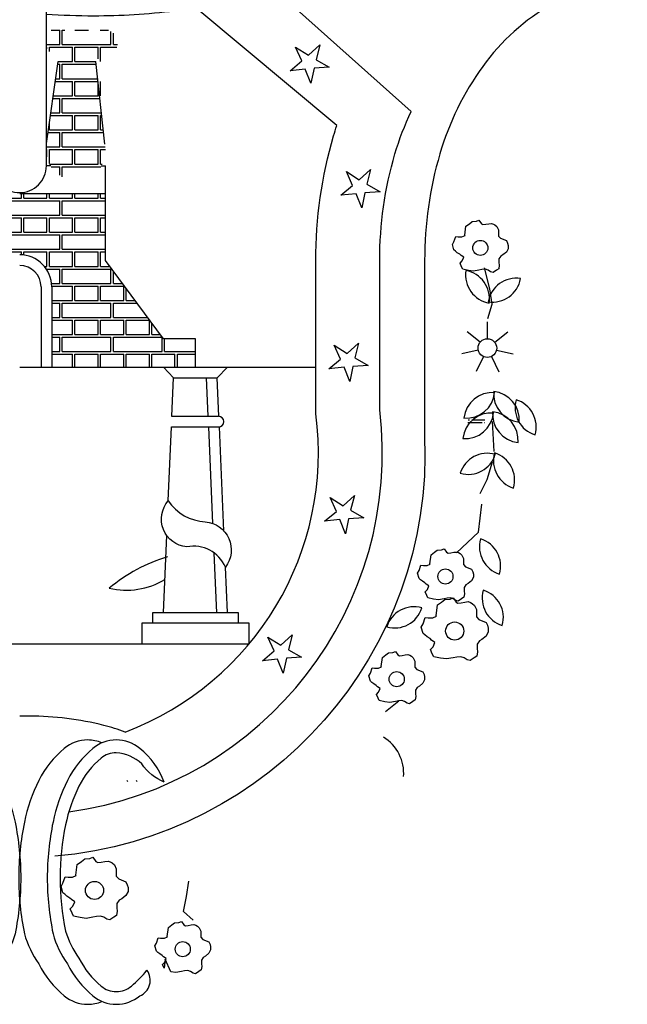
# Model space of a CAD drawing. Extents: x 34.77 to 37.61, y 24.72 to 28.21.
# Tile 2 of 3: x 36.19 to 37.61, y 24.72 to 27.03. Entities that reach past the tile are written whole.
import ezdxf

# ---------------------------------------------------------------- set-up
doc = ezdxf.new("R2010")
doc.units = 0
doc.header["$LTSCALE"] = 0.5
doc.header["$MEASUREMENT"] = 0
doc.layers.get('0').update_dxf_attribs({"linetype": 'CONTINUOUS'})

# ---------------------------------------------------------------- blocks, each defined once
blk = doc.blocks.new('*X20')
at = {"color": 0}
for p, q in [((5.740087, 2.497112), (5.740087, 2.497313)), ((5.7402, 2.497112), (5.7402, 2.497313)), ((5.741287, 2.497112), (5.741287, 2.497313)), ((5.7414, 2.497112), (5.7414, 2.497313)), ((5.742487, 2.497112), (5.742487, 2.497313)), ((5.7426, 2.497112), (5.7426, 2.497313)), ((5.743687, 2.497112), (5.743687, 2.497313)), ((5.7438, 2.497112), (5.7438, 2.497313)), ((5.744887, 2.497112), (5.744887, 2.497313)), ((5.745, 2.497112), (5.745, 2.497313)), ((5.746087, 2.497112), (5.746087, 2.497313)), ((5.7462, 2.497112), (5.7462, 2.497313)), ((5.747287, 2.497112), (5.747287, 2.497313)), ((5.7474, 2.497112), (5.7474, 2.497313)), ((5.739587, 2.497112), (5.740087, 2.497112)), ((5.739587, 2.496987), (5.740687, 2.496987)), ((5.7402, 2.497112), (5.741287, 2.497112)), ((5.740687, 2.496312), (5.740687, 2.496987)), ((5.7408, 2.496987), (5.743087, 2.496987)), ((5.7408, 2.496312), (5.7408, 2.496987)), ((5.7414, 2.497112), (5.742487, 2.497112)), ((5.7426, 2.497112), (5.743687, 2.497112)), ((5.743087, 2.496312), (5.743087, 2.496987)), ((5.7432, 2.496987), (5.745487, 2.496987)), ((5.7432, 2.496312), (5.7432, 2.496987)), ((5.7438, 2.497112), (5.744887, 2.497112)), ((5.745, 2.497112), (5.746087, 2.497112)), ((5.745487, 2.496312), (5.745487, 2.496987)), ((5.7456, 2.496987), (5.747629, 2.496987)), ((5.7456, 2.496312), (5.7456, 2.496987)), ((5.7462, 2.497112), (5.747287, 2.497112)), ((5.7474, 2.497112), (5.747629, 2.497112)), ((5.739587, 2.496312), (5.740687, 2.496312)), ((5.739587, 2.496187), (5.740087, 2.496187)), ((5.740087, 2.495512), (5.740087, 2.496187)), ((5.7402, 2.496187), (5.741287, 2.496187)), ((5.7402, 2.495512), (5.7402, 2.496187)), ((5.7408, 2.496312), (5.743087, 2.496312)), ((5.741287, 2.495512), (5.741287, 2.496187)), ((5.7414, 2.496187), (5.742487, 2.496187)), ((5.7414, 2.495512), (5.7414, 2.496187)), ((5.742487, 2.495512), (5.742487, 2.496187)), ((5.7426, 2.496187), (5.743687, 2.496187)), ((5.7426, 2.495512), (5.7426, 2.496187)), ((5.7432, 2.496312), (5.745487, 2.496312)), ((5.743687, 2.495512), (5.743687, 2.496187)), ((5.7438, 2.496187), (5.744887, 2.496187)), ((5.7438, 2.495512), (5.7438, 2.496187)), ((5.744887, 2.495512), (5.744887, 2.496187)), ((5.745, 2.496187), (5.746087, 2.496187)), ((5.745, 2.495512), (5.745, 2.496187)), ((5.7456, 2.496312), (5.747629, 2.496312)), ((5.746087, 2.495512), (5.746087, 2.496187)), ((5.7462, 2.496187), (5.747287, 2.496187)), ((5.7462, 2.495512), (5.7462, 2.496187)), ((5.747287, 2.495512), (5.747287, 2.496187)), ((5.7474, 2.496187), (5.747629, 2.496187)), ((5.7474, 2.495512), (5.7474, 2.496187)), ((5.739587, 2.495512), (5.740087, 2.495512)), ((5.7402, 2.495512), (5.741287, 2.495512)), ((5.7414, 2.495512), (5.742487, 2.495512)), ((5.7426, 2.495512), (5.743687, 2.495512)), ((5.7438, 2.495512), (5.744887, 2.495512)), ((5.745, 2.495512), (5.746087, 2.495512)), ((5.7462, 2.495512), (5.747287, 2.495512)), ((5.7474, 2.495512), (5.747629, 2.495512)), ((5.739587, 2.495387), (5.740687, 2.495387)), ((5.740687, 2.494712), (5.740687, 2.495387)), ((5.7408, 2.495387), (5.743087, 2.495387)), ((5.7408, 2.494712), (5.7408, 2.495387)), ((5.743087, 2.494712), (5.743087, 2.495387)), ((5.7432, 2.495387), (5.745487, 2.495387)), ((5.7432, 2.494712), (5.7432, 2.495387)), ((5.745487, 2.494712), (5.745487, 2.495387)), ((5.7456, 2.495387), (5.747629, 2.495387)), ((5.7456, 2.494712), (5.7456, 2.495387)), ((5.739587, 2.494712), (5.740687, 2.494712)), ((5.739587, 2.494587), (5.740087, 2.494587)), ((5.740087, 2.493912), (5.740087, 2.494587)), ((5.7402, 2.494587), (5.741287, 2.494587)), ((5.7402, 2.493912), (5.7402, 2.494587)), ((5.7408, 2.494712), (5.743087, 2.494712)), ((5.741287, 2.493912), (5.741287, 2.494587)), ((5.7414, 2.494587), (5.742487, 2.494587)), ((5.7414, 2.493912), (5.7414, 2.494587)), ((5.742487, 2.493951), (5.742487, 2.494587)), ((5.7426, 2.494587), (5.743687, 2.494587)), ((5.7426, 2.494064), (5.7426, 2.494587)), ((5.7432, 2.494712), (5.745487, 2.494712)), ((5.743687, 2.494451), (5.743687, 2.494587)), ((5.7438, 2.494587), (5.744887, 2.494587)), ((5.7438, 2.494441), (5.7438, 2.494587)), ((5.744887, 2.493912), (5.744887, 2.494587)), ((5.745, 2.494587), (5.746087, 2.494587)), ((5.745, 2.493912), (5.745, 2.494587)), ((5.7456, 2.494712), (5.747629, 2.494712)), ((5.746087, 2.493912), (5.746087, 2.494587)), ((5.7462, 2.494587), (5.747287, 2.494587)), ((5.7462, 2.493912), (5.7462, 2.494587)), ((5.747287, 2.493912), (5.747287, 2.494587)), ((5.7474, 2.494587), (5.747629, 2.494587)), ((5.7474, 2.493912), (5.7474, 2.494587)), ((5.739295, 2.493787), (5.740687, 2.493787)), ((5.739387, 2.493912), (5.740087, 2.493912)), ((5.7402, 2.493912), (5.741287, 2.493912)), ((5.740687, 2.493112), (5.740687, 2.493787)), ((5.7408, 2.493787), (5.742361, 2.493787)), ((5.7408, 2.493112), (5.7408, 2.493787)), ((5.7414, 2.493912), (5.742454, 2.493912)), ((5.744761, 2.493912), (5.744887, 2.493912)), ((5.744855, 2.493787), (5.745487, 2.493787)), ((5.745, 2.493912), (5.746087, 2.493912)), ((5.745487, 2.493112), (5.745487, 2.493787)), ((5.7456, 2.493787), (5.747887, 2.493787)), ((5.7456, 2.493112), (5.7456, 2.493787)), ((5.7462, 2.493912), (5.747287, 2.493912)), ((5.7474, 2.493912), (5.747828, 2.493912)), ((5.747887, 2.493112), (5.747887, 2.493787)), ((5.748, 2.493112), (5.748, 2.493679)), ((5.738796, 2.493112), (5.740687, 2.493112)), ((5.7408, 2.493112), (5.742116, 2.493112)), ((5.745099, 2.493112), (5.745487, 2.493112)), ((5.7456, 2.493112), (5.747887, 2.493112)), ((5.748, 2.493112), (5.748419, 2.493112)), ((5.738704, 2.492987), (5.738887, 2.492987)), ((5.738887, 2.492312), (5.738887, 2.492987)), ((5.739, 2.492987), (5.740087, 2.492987)), ((5.739, 2.492312), (5.739, 2.492987)), ((5.740087, 2.492312), (5.740087, 2.492987)), ((5.7402, 2.492987), (5.741287, 2.492987)), ((5.7402, 2.492312), (5.7402, 2.492987)), ((5.741287, 2.492312), (5.741287, 2.492987)), ((5.7414, 2.492987), (5.742108, 2.492987)), ((5.7414, 2.492312), (5.7414, 2.492987)), ((5.745107, 2.492987), (5.746087, 2.492987)), ((5.746087, 2.492312), (5.746087, 2.492987)), ((5.7462, 2.492987), (5.747287, 2.492987)), ((5.7462, 2.492312), (5.7462, 2.492987)), ((5.747287, 2.492312), (5.747287, 2.492987)), ((5.7474, 2.492987), (5.748488, 2.492987)), ((5.7474, 2.492312), (5.7474, 2.492987)), ((5.748488, 2.492312), (5.748488, 2.492987)), ((5.7486, 2.492312), (5.7486, 2.492867)), ((5.738112, 2.492186), (5.738287, 2.492186)), ((5.738205, 2.492312), (5.738887, 2.492312)), ((5.738287, 2.491511), (5.738287, 2.492186)), ((5.7384, 2.492186), (5.740687, 2.492186)), ((5.7384, 2.491511), (5.7384, 2.492186)), ((5.739, 2.492312), (5.740087, 2.492312)), ((5.7402, 2.492312), (5.741287, 2.492312)), ((5.740687, 2.491511), (5.740687, 2.492186)), ((5.7408, 2.492186), (5.742108, 2.492186)), ((5.7408, 2.491511), (5.7408, 2.492186)), ((5.7414, 2.492312), (5.742108, 2.492312)), ((5.745108, 2.492312), (5.746087, 2.492312)), ((5.745108, 2.492186), (5.745487, 2.492186)), ((5.745487, 2.491511), (5.745487, 2.492186)), ((5.7456, 2.492186), (5.747887, 2.492186)), ((5.7456, 2.491511), (5.7456, 2.492186)), ((5.7462, 2.492312), (5.747287, 2.492312)), ((5.7474, 2.492312), (5.748488, 2.492312)), ((5.747887, 2.491511), (5.747887, 2.492186)), ((5.748, 2.492186), (5.749103, 2.492186)), ((5.748, 2.491511), (5.748, 2.492186)), ((5.7486, 2.492312), (5.749011, 2.492312)), ((5.737521, 2.491386), (5.737687, 2.491386)), ((5.737613, 2.491511), (5.738287, 2.491511)), ((5.737687, 2.490711), (5.737687, 2.491386)), ((5.7378, 2.491386), (5.738887, 2.491386)), ((5.7378, 2.490711), (5.7378, 2.491386)), ((5.7384, 2.491511), (5.740687, 2.491511)), ((5.738887, 2.490711), (5.738887, 2.491386)), ((5.739, 2.491386), (5.740087, 2.491386)), ((5.739, 2.490711), (5.739, 2.491386)), ((5.740087, 2.490711), (5.740087, 2.491386)), ((5.7402, 2.491386), (5.741287, 2.491386)), ((5.7402, 2.490711), (5.7402, 2.491386)), ((5.7408, 2.491511), (5.742108, 2.491511)), ((5.741287, 2.490711), (5.741287, 2.491386)), ((5.7414, 2.491386), (5.742108, 2.491386)), ((5.7414, 2.490711), (5.7414, 2.491386)), ((5.745108, 2.491511), (5.745487, 2.491511)), ((5.745108, 2.491386), (5.746087, 2.491386)), ((5.7456, 2.491511), (5.747887, 2.491511)), ((5.746087, 2.490711), (5.746087, 2.491386)), ((5.7462, 2.491386), (5.747287, 2.491386)), ((5.7462, 2.490711), (5.7462, 2.491386)), ((5.747287, 2.490711), (5.747287, 2.491386)), ((5.7474, 2.491386), (5.748488, 2.491386)), ((5.7474, 2.490711), (5.7474, 2.491386)), ((5.748, 2.491511), (5.749602, 2.491511)), ((5.748488, 2.490711), (5.748488, 2.491386)), ((5.7486, 2.491386), (5.749687, 2.491386)), ((5.7486, 2.490711), (5.7486, 2.491386)), ((5.749687, 2.490711), (5.749687, 2.491386)), ((5.7498, 2.490711), (5.7498, 2.491243)), ((5.735887, 2.489911), (5.735887, 2.490507)), ((5.736, 2.489911), (5.736, 2.490507)), ((5.73693, 2.490586), (5.738287, 2.490586)), ((5.737022, 2.490711), (5.737687, 2.490711)), ((5.7378, 2.490711), (5.738887, 2.490711)), ((5.738287, 2.489911), (5.738287, 2.490586)), ((5.7384, 2.490586), (5.740687, 2.490586)), ((5.7384, 2.489911), (5.7384, 2.490586)), ((5.739, 2.490711), (5.740087, 2.490711)), ((5.7402, 2.490711), (5.741287, 2.490711)), ((5.740687, 2.489911), (5.740687, 2.490586)), ((5.7408, 2.490586), (5.742108, 2.490586)), ((5.7408, 2.489911), (5.7408, 2.490586)), ((5.7414, 2.490711), (5.742108, 2.490711)), ((5.745108, 2.490711), (5.746087, 2.490711)), ((5.745108, 2.490586), (5.745487, 2.490586)), ((5.745487, 2.489911), (5.745487, 2.490586)), ((5.7456, 2.490586), (5.747887, 2.490586)), ((5.7456, 2.489911), (5.7456, 2.490586)), ((5.7462, 2.490711), (5.747287, 2.490711)), ((5.7474, 2.490711), (5.748488, 2.490711)), ((5.747887, 2.489911), (5.747887, 2.490586)), ((5.748, 2.490586), (5.750286, 2.490586)), ((5.748, 2.489911), (5.748, 2.490586)), ((5.7486, 2.490711), (5.749687, 2.490711)), ((5.7498, 2.490711), (5.750193, 2.490711)), ((5.750287, 2.489911), (5.750287, 2.490584)), ((5.7504, 2.489911), (5.7504, 2.490507)), ((5.735371, 2.489911), (5.735887, 2.489911)), ((5.736, 2.489911), (5.738287, 2.489911)), ((5.7384, 2.489911), (5.740687, 2.489911)), ((5.7408, 2.489911), (5.742108, 2.489911)), ((5.745108, 2.489911), (5.745487, 2.489911)), ((5.7456, 2.489911), (5.747887, 2.489911)), ((5.748, 2.489911), (5.750287, 2.489911)), ((5.7504, 2.489911), (5.751845, 2.489911)), ((5.7354, 2.489786), (5.736487, 2.489786)), ((5.7354, 2.489182), (5.7354, 2.489786)), ((5.736487, 2.489182), (5.736487, 2.489786)), ((5.7366, 2.489786), (5.737687, 2.489786)), ((5.7366, 2.489182), (5.7366, 2.489786)), ((5.737687, 2.489182), (5.737687, 2.489786)), ((5.7378, 2.489786), (5.738887, 2.489786)), ((5.7378, 2.489182), (5.7378, 2.489786)), ((5.738887, 2.489182), (5.738887, 2.489786)), ((5.739, 2.489786), (5.740087, 2.489786)), ((5.739, 2.489182), (5.739, 2.489786)), ((5.740087, 2.489182), (5.740087, 2.489786)), ((5.7402, 2.489786), (5.741287, 2.489786)), ((5.7402, 2.489182), (5.7402, 2.489786)), ((5.741287, 2.489182), (5.741287, 2.489786)), ((5.7414, 2.489786), (5.742108, 2.489786)), ((5.7414, 2.489182), (5.7414, 2.489786)), ((5.745108, 2.489786), (5.746087, 2.489786)), ((5.746087, 2.489182), (5.746087, 2.489786)), ((5.7462, 2.489786), (5.747287, 2.489786)), ((5.7462, 2.489182), (5.7462, 2.489786)), ((5.747287, 2.489182), (5.747287, 2.489786)), ((5.7474, 2.489786), (5.748488, 2.489786)), ((5.7474, 2.489182), (5.7474, 2.489786)), ((5.748488, 2.489182), (5.748488, 2.489786)), ((5.7486, 2.489786), (5.749687, 2.489786)), ((5.7486, 2.489182), (5.7486, 2.489786)), ((5.749687, 2.489182), (5.749687, 2.489786)), ((5.7498, 2.489786), (5.750887, 2.489786)), ((5.7498, 2.489182), (5.7498, 2.489786)), ((5.750887, 2.489182), (5.750887, 2.489786)), ((5.751, 2.489786), (5.751845, 2.489786)), ((5.751, 2.489182), (5.751, 2.489786)), ((5.764639, 2.486711), (5.764687, 2.486711)), ((5.7648, 2.486711), (5.765413, 2.486711)), ((5.764616, 2.486586), (5.765287, 2.486586)), ((5.7654, 2.486586), (5.765416, 2.486586))]:
    blk.add_line(p, q, dxfattribs=at)
blk = doc.blocks.new('*X21')
at = {"color": 0}
for p, q in [((5.745087, 2.504988), (5.745487, 2.504988)), ((5.745487, 2.504313), (5.745487, 2.504988)), ((5.7456, 2.504988), (5.745723, 2.504988)), ((5.7456, 2.504313), (5.7456, 2.504988)), ((5.746199, 2.504988), (5.746835, 2.504988)), ((5.747376, 2.504988), (5.74777, 2.504988)), ((5.747887, 2.504313), (5.747887, 2.504935)), ((5.748, 2.504313), (5.748, 2.50485)), ((5.744858, 2.504313), (5.745487, 2.504313)), ((5.7456, 2.504313), (5.747887, 2.504313)), ((5.748, 2.504313), (5.748189, 2.504313)), ((5.744858, 2.504188), (5.744887, 2.504188)), ((5.744887, 2.504109), (5.744887, 2.504188)), ((5.745, 2.504188), (5.746087, 2.504188)), ((5.745, 2.503982), (5.745, 2.504188)), ((5.746087, 2.503513), (5.746087, 2.504188)), ((5.7462, 2.504188), (5.747287, 2.504188)), ((5.7462, 2.503513), (5.7462, 2.504188)), ((5.747287, 2.503641), (5.747287, 2.504188)), ((5.7474, 2.504188), (5.748158, 2.504188)), ((5.7474, 2.503513), (5.7474, 2.504188)), ((5.745387, 2.503388), (5.745487, 2.503388)), ((5.745405, 2.503513), (5.746087, 2.503513)), ((5.745487, 2.502713), (5.745487, 2.503388)), ((5.7456, 2.503388), (5.747197, 2.503388)), ((5.7456, 2.502713), (5.7456, 2.503388)), ((5.7462, 2.503513), (5.747184, 2.503513)), ((5.745273, 2.502588), (5.746087, 2.502588)), ((5.745291, 2.502713), (5.745487, 2.502713)), ((5.7456, 2.502713), (5.747269, 2.502713)), ((5.746087, 2.501913), (5.746087, 2.502588)), ((5.7462, 2.502588), (5.747282, 2.502588)), ((5.7462, 2.501913), (5.7462, 2.502588)), ((5.747287, 2.501913), (5.747287, 2.502538)), ((5.7474, 2.501913), (5.7474, 2.502588)), ((5.745177, 2.501913), (5.746087, 2.501913)), ((5.7462, 2.501913), (5.747287, 2.501913)), ((5.745159, 2.501788), (5.745487, 2.501788)), ((5.745487, 2.501113), (5.745487, 2.501788)), ((5.7456, 2.501788), (5.747368, 2.501788)), ((5.7456, 2.501113), (5.7456, 2.501788)), ((5.745045, 2.500987), (5.746087, 2.500987)), ((5.745063, 2.501113), (5.745487, 2.501113)), ((5.7456, 2.501113), (5.74744, 2.501113)), ((5.746087, 2.500313), (5.746087, 2.500987)), ((5.7462, 2.500987), (5.747287, 2.500987)), ((5.7462, 2.500313), (5.7462, 2.500987)), ((5.747287, 2.500313), (5.747287, 2.500987)), ((5.7474, 2.500987), (5.747453, 2.500987)), ((5.7474, 2.500313), (5.7474, 2.500987)), ((5.745, 2.500313), (5.745, 2.500673)), ((5.744931, 2.500187), (5.745487, 2.500187)), ((5.745, 2.500313), (5.746087, 2.500313)), ((5.745487, 2.499512), (5.745487, 2.500187)), ((5.7456, 2.500187), (5.747538, 2.500187)), ((5.7456, 2.499512), (5.7456, 2.500187)), ((5.7462, 2.500313), (5.747287, 2.500313)), ((5.7474, 2.500313), (5.747525, 2.500313)), ((5.744858, 2.499512), (5.745487, 2.499512)), ((5.744858, 2.499387), (5.744887, 2.499387)), ((5.744887, 2.499056), (5.744887, 2.499387)), ((5.745, 2.499387), (5.746087, 2.499387)), ((5.745, 2.49873), (5.745, 2.499387)), ((5.7456, 2.499512), (5.747618, 2.499512)), ((5.746087, 2.498712), (5.746087, 2.499387)), ((5.7462, 2.499387), (5.747287, 2.499387)), ((5.7462, 2.498712), (5.7462, 2.499387)), ((5.747287, 2.498712), (5.747287, 2.499387)), ((5.7474, 2.499387), (5.747628, 2.499387)), ((5.7474, 2.498712), (5.7474, 2.499387)), ((5.745009, 2.498712), (5.746087, 2.498712)), ((5.7462, 2.498712), (5.747287, 2.498712)), ((5.7474, 2.498712), (5.747477, 2.498712)), ((5.745081, 2.498587), (5.745487, 2.498587)), ((5.745487, 2.498181), (5.745487, 2.498587)), ((5.7456, 2.498587), (5.747405, 2.498587)), ((5.7456, 2.498115), (5.7456, 2.498587))]:
    blk.add_line(p, q, dxfattribs=at)
blk = doc.blocks.new('ECSVER')
for p, q in [((0.000946, 0.007486), (0.001495, 0.011337)), ((0.003685, 0.007447), (0.00327, 0.011337)), ((0.003514, 0.00643), (0.003717, 0.00643)), ((0.003717, 0.001992), (0.003717, 0.00643)), ((0.003717, 0.005123), (-0.000304, 0.005123)), ((0.006433, -0.001683), (0.003717, 0.001992)), ((0.021728, 0.000667), (0.02149, 0.001657)), ((0.000696, 0.000763), (0.000696, -0.003008)), ((0.001196, 0.000763), (0.001196, -0.003008)), ((0.021847, -0.000046), (0.021728, 0.000667)), ((0.021648, -0.00072), (0.021847, -0.000046)), ((0.021621, -0.001674), (0.021621, -0.000879)), ((0.021279, -0.001839), (0.020669, -0.001352)), ((0.021963, -0.001839), (0.022584, -0.001343)), ((0.007933, -0.001683), (0.006433, -0.001683)), ((0.007933, -0.003008), (0.007933, -0.001683)), ((0.021194, -0.002209), (0.020417, -0.002386)), ((0.022048, -0.002209), (0.022822, -0.002386)), ((0.021431, -0.002506), (0.021091, -0.003212)), ((0.021811, -0.002506), (0.022156, -0.003222)), ((-0.000304, -0.003008), (0.013576, -0.003008)), ((0.006911, -0.003508), (0.006433, -0.003008)), ((0.008955, -0.003508), (0.009434, -0.003008)), ((0.006833, -0.005312), (0.006911, -0.003508)), ((0.006911, -0.003508), (0.008955, -0.003508)), ((0.009033, -0.005312), (0.008955, -0.003508)), ((0.006811, -0.005311), (0.009014, -0.005311)), ((0.006661, -0.009279), (0.006811, -0.005811)), ((0.006811, -0.005811), (0.009014, -0.005811)), ((0.009267, -0.010689), (0.009055, -0.005808)), ((0.021945, -0.00696), (0.021863, -0.00556)), ((0.021616, -0.008278), (0.021863, -0.007455)), ((0.021286, -0.008937), (0.021616, -0.008278)), ((0.021204, -0.010749), (0.021368, -0.009431)), ((0.006433, -0.014508), (0.00659, -0.010901)), ((0.020168, -0.011716), (0.021204, -0.010749)), ((0.009433, -0.014508), (0.009341, -0.012387)), ((0.010433, -0.016008), (-0.011041, -0.016008)), ((0.016837, -0.019166), (0.017471, -0.01866)), ((0.00752, -0.027836), (0.007622, -0.027125)), ((0.007368, -0.028547), (0.00752, -0.027836)), ((0.007825, -0.028954), (0.007368, -0.028547))]:
    blk.add_line(p, q)
at = {"color": 1}
for p, q in [((0.008533, -0.005311), (0.008454, -0.003508)), ((0.008752, -0.010342), (0.008555, -0.005811)), ((0.008934, -0.01453), (0.008812, -0.011723))]:
    blk.add_line(p, q, dxfattribs=at)
for points in [[(0.001149, 0.00643), (0.000946, 0.00643), (0.000946, 0.030492), (0.004946, 0.029036), (0.004946, 0.034448), (0.000946, 0.032992), (0.002402, 0.036992), (-0.000304, 0.036992), (-0.00301, 0.036992), (-0.001554, 0.032992), (-0.005554, 0.034448), (-0.005554, 0.029036), (-0.001554, 0.030492), (-0.001554, 0.00643, 0.414214), (-0.000304, 0.00518, 0.414214), (0.000946, 0.00643)], [(0.015113, 0.020492, -0.061538), (0.017158, 0.02203, -0.128333), (0.02068, 0.022992), (0.02818, 0.014992, 0.128333), (0.024658, 0.01403, 0.106262), (0.021401, 0.011093, 0.085087), (0.019393, 0.006995, 0.072347), (0.01868, 0.001992), (0.01868, -0.006233, -0.401021), (0.001345, -0.025952)], [(0.001997, -0.023868, 0.409336), (0.016576, -0.005004), (0.016576, 0.001992, -0.072347), (0.017289, 0.006995, -0.039634), (0.018052, 0.008992), (0.011649, 0.014708)], [(0.00464, -0.020122, 0.348442), (0.013576, -0.005192), (0.013576, 0.001988, -0.072289), (0.01441, 0.007841, -0.00773), (0.014562, 0.008328), (0.007952, 0.013842, -0.014761), (0.006955, 0.013692, -0.030094), (0.003162, 0.013463, -0.017555), (0.000946, 0.013541)], [(0.00464, -0.020122, 0.026962), (0.003642, -0.019812, 0.061945), (0.000153, -0.019378, 0.008027), (-0.000304, -0.019385, 0.075198)], [(-0.003491, -0.020494, -0.174705), (-0.002395, -0.020889, -0.104203), (-0.001204, -0.022389, -0.064948), (-0.000524, -0.024348, -0.051099), (-0.000256, -0.026964, -0.051099), (-0.000524, -0.029581, -0.085596), (-0.001204, -0.031, -0.104203), (-0.002395, -0.0325, -0.174705), (-0.003491, -0.032895, -0.100654), (-0.004162, -0.032758, -0.108776)], [(0.002883, -0.020494, 0.174705), (0.001787, -0.020889, 0.104203), (0.000596, -0.022389, 0.064948), (-0.000084, -0.024348, 0.051099), (-0.000352, -0.026964, 0.051099), (-0.000084, -0.029581, 0.085596), (0.000596, -0.031, 0.104203), (0.001787, -0.0325, 0.174705), (0.002883, -0.032895, 0.100654), (0.003554, -0.032758, 0.108776)], [(0.004225, -0.020494, 0.174705), (0.003129, -0.020889, 0.104203), (0.001938, -0.022389, 0.064948), (0.001258, -0.024348, 0.051099), (0.00099, -0.026964, 0.051099), (0.001258, -0.029581, 0.085596), (0.001938, -0.031, 0.104203), (0.003129, -0.0325, 0.174705), (0.004225, -0.032895, 0.174705), (0.005321, -0.0325, 0.491538), (0.005662, -0.031299)], [(0.003554, -0.020631, 0.100654), (0.002883, -0.020494, 0.174705)], [(0.006463, -0.022481, 0.143761), (0.005321, -0.020889, 0.174705), (0.004225, -0.020494, 0.174705)], [(0.004225, -0.021094, 0.174705), (0.003512, -0.021351, 0.104203), (0.002474, -0.022658, 0.064948), (0.001846, -0.024469, 0.051099), (0.00159, -0.026964, 0.051099), (0.001846, -0.029459, 0.087789), (0.002474, -0.030731, 0.104203), (0.003512, -0.032038, 0.174705), (0.004225, -0.032295, 0.174705), (0.004938, -0.032038, 0.042848), (0.005662, -0.031299)], [(0.006475, -0.022467, -0.149963), (0.005419, -0.02162, 0.171913), (0.004225, -0.021094, 0.174705)], [(0.004763, -0.022456, 0.002334), (0.00473, -0.022389, 0.104203)], [(0.005204, -0.022456, 0.002334), (0.005171, -0.022389, 0.104203)]]:
    blk.add_lwpolyline(points, format="xyb")
for points in [[(0.013589, 0.011415), (0.014211, 0.011059), (0.013496, 0.011012), (0.01335, 0.010311), (0.013084, 0.010975), (0.012372, 0.010898), (0.012922, 0.011357), (0.012628, 0.01201), (0.013234, 0.011628), (0.013765, 0.012109)], [(0.015011, 0.006165), (0.015617, 0.005783), (0.016148, 0.006264), (0.015972, 0.00557), (0.016593, 0.005214), (0.015879, 0.005166), (0.015733, 0.004466), (0.015467, 0.00513), (0.014755, 0.005053), (0.015305, 0.005511)], [(0.01505, -0.002361), (0.015581, -0.00188), (0.015405, -0.002574), (0.016027, -0.00293), (0.015312, -0.002977), (0.015166, -0.003678), (0.0149, -0.003013), (0.014188, -0.003091), (0.014738, -0.002632), (0.014444, -0.001979)], [(0.014855, -0.009506), (0.015385, -0.009025), (0.01521, -0.009719), (0.015831, -0.010075), (0.015117, -0.010122), (0.01497, -0.010823), (0.014704, -0.010158), (0.013992, -0.010236), (0.014542, -0.009777), (0.014249, -0.009124)], [(0.011332, -0.015666), (0.011938, -0.016048), (0.012468, -0.015567), (0.012293, -0.016261), (0.012914, -0.016617), (0.012199, -0.016664), (0.012053, -0.017365), (0.011787, -0.0167), (0.011075, -0.016778), (0.011625, -0.016319)]]:
    blk.add_lwpolyline(points, close=True)
for points in [[(0.021224, 0.00389), (0.02134, 0.003722), (0.021412, 0.003679), (0.021542, 0.003694), (0.021687, 0.003722), (0.021817, 0.003737), (0.021904, 0.003708), (0.021976, 0.003665), (0.022063, 0.003592), (0.022135, 0.003433), (0.022135, 0.003231), (0.022135, 0.003144), (0.022237, 0.003043), (0.022512, 0.002927), (0.022569, 0.002812), (0.022598, 0.002696), (0.022598, 0.002551), (0.022512, 0.002392), (0.022352, 0.002262), (0.022251, 0.002204), (0.022164, 0.002074), (0.022164, 0.001901), (0.022179, 0.00177), (0.02215, 0.001611), (0.022049, 0.001539), (0.021889, 0.001438), (0.021774, 0.001467), (0.021658, 0.001539), (0.021528, 0.001583), (0.021368, 0.001568), (0.021224, 0.001539), (0.020963, 0.001496), (0.020732, 0.001525), (0.020471, 0.001583), (0.020414, 0.001698), (0.020341, 0.001872), (0.020442, 0.001973), (0.020515, 0.002146), (0.020385, 0.002233), (0.020327, 0.002291), (0.020211, 0.002363), (0.020124, 0.002436), (0.020052, 0.002493), (0.019979, 0.002739), (0.020052, 0.002869), (0.020139, 0.003115), (0.020254, 0.003101), (0.020428, 0.003101), (0.020573, 0.003173), (0.020558, 0.003188), (0.020616, 0.003607), (0.020775, 0.003722), (0.020905, 0.003824), (0.021108, 0.003838), (0.021224, 0.00389)], [(0.019588, -0.011525), (0.019704, -0.011692), (0.019776, -0.011736), (0.019906, -0.011721), (0.020051, -0.011692), (0.020181, -0.011678), (0.020268, -0.011707), (0.020341, -0.01175), (0.020427, -0.011822), (0.0205, -0.011982), (0.0205, -0.012184), (0.0205, -0.012271), (0.020601, -0.012372), (0.020876, -0.012488), (0.020934, -0.012603), (0.020963, -0.012719), (0.020963, -0.012864), (0.020876, -0.013023), (0.020717, -0.013153), (0.020615, -0.013211), (0.020529, -0.013341), (0.020529, -0.013514), (0.020543, -0.013644), (0.020514, -0.013803), (0.020413, -0.013876), (0.020254, -0.013977), (0.020138, -0.013948), (0.020022, -0.013876), (0.019892, -0.013832), (0.019733, -0.013847), (0.019588, -0.013876), (0.019328, -0.013919), (0.019096, -0.01389), (0.018836, -0.013832), (0.018778, -0.013717), (0.018706, -0.013543), (0.018807, -0.013442), (0.018879, -0.013268), (0.018749, -0.013182), (0.018691, -0.013124), (0.018575, -0.013052), (0.018489, -0.012979), (0.018416, -0.012921), (0.018344, -0.012676), (0.018416, -0.012545), (0.018503, -0.0123), (0.018619, -0.012314), (0.018792, -0.012314), (0.018937, -0.012242), (0.018923, -0.012227), (0.01898, -0.011808), (0.01914, -0.011692), (0.01927, -0.011591), (0.019472, -0.011577), (0.019588, -0.011525)], [(0.020012, -0.013824), (0.02015, -0.014024), (0.020237, -0.014076), (0.020394, -0.014059), (0.020567, -0.014024), (0.020723, -0.014007), (0.020828, -0.014042), (0.020914, -0.014094), (0.021019, -0.01418), (0.021105, -0.014371), (0.021105, -0.014614), (0.021105, -0.014718), (0.021227, -0.01484), (0.021557, -0.014979), (0.021626, -0.015117), (0.021661, -0.015256), (0.021661, -0.01543), (0.021557, -0.015621), (0.021366, -0.015777), (0.021244, -0.015846), (0.02114, -0.016002), (0.02114, -0.016211), (0.021157, -0.016367), (0.021123, -0.016558), (0.021001, -0.016644), (0.02081, -0.016766), (0.020671, -0.016731), (0.020532, -0.016644), (0.020376, -0.016592), (0.020185, -0.01661), (0.020012, -0.016644), (0.019699, -0.016696), (0.019421, -0.016662), (0.019109, -0.016592), (0.019039, -0.016453), (0.018952, -0.016245), (0.019074, -0.016124), (0.019161, -0.015916), (0.019005, -0.015811), (0.018935, -0.015742), (0.018796, -0.015655), (0.018692, -0.015569), (0.018605, -0.015499), (0.018518, -0.015204), (0.018605, -0.015048), (0.018709, -0.014753), (0.018848, -0.01477), (0.019057, -0.01477), (0.01923, -0.014684), (0.019213, -0.014666), (0.019282, -0.014163), (0.019473, -0.014024), (0.01963, -0.013903), (0.019873, -0.013885), (0.020012, -0.013824)], [(0.005933, -0.015008), (0.005933, -0.014508), (0.009933, -0.014508), (0.009933, -0.015008)], [(0.005433, -0.016008), (0.005433, -0.015008), (0.010433, -0.015008), (0.010433, -0.016008)], [(0.017306, -0.01634), (0.017422, -0.016508), (0.017494, -0.016551), (0.017624, -0.016536), (0.017769, -0.016508), (0.017899, -0.016493), (0.017986, -0.016522), (0.018058, -0.016565), (0.018145, -0.016638), (0.018217, -0.016797), (0.018217, -0.016999), (0.018217, -0.017086), (0.018319, -0.017187), (0.018594, -0.017303), (0.018651, -0.017418), (0.01868, -0.017534), (0.01868, -0.017679), (0.018594, -0.017838), (0.018434, -0.017968), (0.018333, -0.018026), (0.018246, -0.018156), (0.018246, -0.018329), (0.018261, -0.01846), (0.018232, -0.018619), (0.018131, -0.018691), (0.017971, -0.018792), (0.017856, -0.018763), (0.01774, -0.018691), (0.01761, -0.018647), (0.01745, -0.018662), (0.017306, -0.018691), (0.017045, -0.018734), (0.016814, -0.018705), (0.016553, -0.018647), (0.016496, -0.018532), (0.016423, -0.018358), (0.016524, -0.018257), (0.016597, -0.018084), (0.016467, -0.017997), (0.016409, -0.017939), (0.016293, -0.017867), (0.016206, -0.017794), (0.016134, -0.017737), (0.016061, -0.017491), (0.016134, -0.017361), (0.016221, -0.017115), (0.016336, -0.017129), (0.01651, -0.017129), (0.016655, -0.017057), (0.01664, -0.017043), (0.016698, -0.016623), (0.016857, -0.016508), (0.016987, -0.016406), (0.01719, -0.016392), (0.017306, -0.01634)], [(0.003127, -0.025989), (0.003265, -0.02619), (0.003352, -0.026242), (0.003508, -0.026225), (0.003682, -0.02619), (0.003838, -0.026173), (0.003942, -0.026207), (0.004029, -0.026259), (0.004133, -0.026346), (0.00422, -0.026537), (0.00422, -0.02678), (0.00422, -0.026884), (0.004342, -0.027006), (0.004671, -0.027144), (0.004741, -0.027283), (0.004776, -0.027422), (0.004776, -0.027595), (0.004671, -0.027786), (0.00448, -0.027943), (0.004359, -0.028012), (0.004255, -0.028168), (0.004255, -0.028376), (0.004272, -0.028532), (0.004237, -0.028723), (0.004116, -0.02881), (0.003925, -0.028932), (0.003786, -0.028897), (0.003647, -0.02881), (0.003491, -0.028758), (0.0033, -0.028775), (0.003126, -0.02881), (0.002814, -0.028862), (0.002536, -0.028827), (0.002223, -0.028758), (0.002154, -0.028619), (0.002067, -0.028411), (0.002189, -0.02829), (0.002275, -0.028081), (0.002119, -0.027977), (0.00205, -0.027908), (0.001911, -0.027821), (0.001807, -0.027734), (0.00172, -0.027665), (0.001633, -0.02737), (0.00172, -0.027214), (0.001824, -0.026919), (0.001963, -0.026936), (0.002171, -0.026936), (0.002345, -0.026849), (0.002327, -0.026832), (0.002397, -0.026329), (0.002588, -0.02619), (0.002744, -0.026069), (0.002987, -0.026051), (0.003127, -0.025989)], [(0.007274, -0.029005), (0.00739, -0.029173), (0.007462, -0.029216), (0.007592, -0.029201), (0.007737, -0.029173), (0.007867, -0.029158), (0.007954, -0.029187), (0.008026, -0.02923), (0.008113, -0.029303), (0.008185, -0.029462), (0.008185, -0.029664), (0.008185, -0.029751), (0.008287, -0.029852), (0.008562, -0.029968), (0.008619, -0.030083), (0.008648, -0.030199), (0.008648, -0.030344), (0.008562, -0.030503), (0.008402, -0.030633), (0.008301, -0.030691), (0.008214, -0.030821), (0.008214, -0.030994), (0.008229, -0.031125), (0.0082, -0.031284), (0.008099, -0.031356), (0.007939, -0.031457), (0.007824, -0.031428), (0.007708, -0.031356), (0.007578, -0.031313), (0.007419, -0.031327), (0.007274, -0.031356), (0.007013, -0.031399), (0.006782, -0.03137), (0.006521, -0.030773), (0.006464, -0.031197), (0.006391, -0.031023), (0.006493, -0.030922), (0.006565, -0.030749), (0.006435, -0.030662), (0.006377, -0.030604), (0.006261, -0.030532), (0.006174, -0.030459), (0.006102, -0.030402), (0.00603, -0.030156), (0.006102, -0.030026), (0.006189, -0.02978), (0.006304, -0.029794), (0.006478, -0.029794), (0.006623, -0.029722), (0.006608, -0.029708), (0.006666, -0.029288), (0.006825, -0.029173), (0.006956, -0.029071), (0.007158, -0.029057), (0.007274, -0.029005)]]:
    blk.add_lwpolyline(points)
for points in [[(0.009341, -0.012387, 0.353259), (0.007529, -0.011438, -0.609642), (0.006661, -0.009279, 0.23386), (0.008394, -0.010263, -0.595155), (0.009341, -0.012387)], [(0.006625, -0.011904, 0.101874), (0.003896, -0.013377, 0.19416), (0.0065, -0.012966)]]:
    blk.add_lwpolyline(points, format="xyb", dxfattribs=at)
for centre, radius in [((0.021289, 0.002587), 0.000354), ((0.021621, -0.002112), 0.000438), ((0.019653, -0.012827), 0.000354), ((0.02009, -0.015386), 0.000425), ((0.017371, -0.017643), 0.000354), ((0.003204, -0.027552), 0.000425), ((0.007339, -0.030308), 0.000354)]:
    blk.add_circle(centre, radius)
for centre, radius, start, end in [((-0.000304, 0.000763), 0.0015, 0, 90), ((-0.000304, 0.000763), 0.001, 0, 90), ((0.021929, 0.001314), 0.001332, 171.0088, 260.256), ((0.020383, 0.00021), 0.001332, 350.7833, 80.0305), ((0.021865, 0.001378), 0.001332, 260.7833, 350.0305), ((0.022969, -0.000169), 0.001332, 81.0088, 170.256), ((0.023244, -0.004259), 0.001332, 174.9049, 264.1521), ((0.02178, -0.005471), 0.001332, 355.1304, 84.3776), ((0.021849, -0.00553), 0.001332, 84.9049, 174.1521), ((0.020636, -0.004067), 0.001332, 265.1304, 354.3776), ((0.024252, -0.004909), 0.001332, 163.663, 252.9102), ((0.02258, -0.005812), 0.001332, 343.8885, 73.1357), ((0.009014, -0.005561), 0.00025, 270, 90), ((0.020586, -0.005023), 0.001332, 265.1304, 354.3776), ((0.021798, -0.006486), 0.001332, 84.9049, 174.1521), ((0.023193, -0.005215), 0.001332, 174.9049, 264.1521), ((0.02173, -0.006428), 0.001332, 355.1304, 84.3776), ((0.021622, -0.008378), 0.001332, 73.663, 162.9102), ((0.020718, -0.006706), 0.001332, 253.8885, 343.1357), ((0.023238, -0.007403), 0.001332, 163.663, 252.9102), ((0.021566, -0.008307), 0.001332, 343.8885, 73.1357), ((0.022582, -0.011438), 0.001332, 163.663, 252.9102), ((0.020911, -0.012342), 0.001332, 343.8885, 73.1357), ((0.022709, -0.013846), 0.001332, 163.663, 252.9102), ((0.021037, -0.01475), 0.001332, 343.8885, 73.1357), ((0.018176, -0.015581), 0.001332, 73.663, 162.9102), ((0.017273, -0.013909), 0.001332, 253.8885, 343.1357), ((0.015705, -0.022059), 0.001993, 355.4854, 58.3575)]:
    blk.add_arc(centre, radius, start, end)
for name in ['*X21', '*X20']:
    blk.add_blockref(name, (-5.743912, -2.49219), dxfattribs=at)

msp = doc.modelspace()

# ---------------------------------------------------------------- block references
at = {"xscale": 50, "yscale": 50, "zscale": 50}
msp.add_blockref('ECSVER', (36.2051, 26.3627), dxfattribs=at)

doc.saveas('drawing.dxf')
